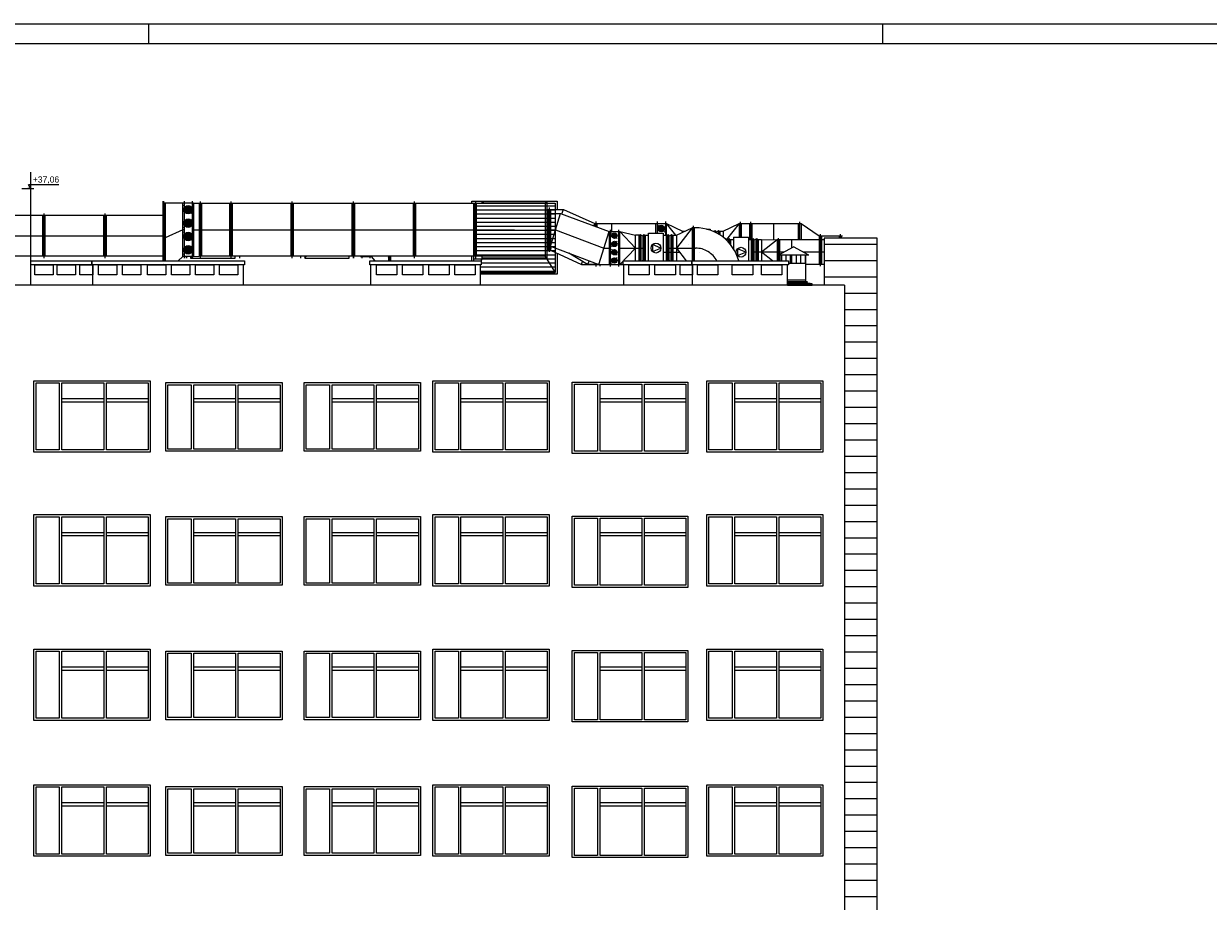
# Paper-space layout 'A-43 ELEWACJE' of a CAD drawing. Header units: millimetres. Extents: x -1100 to 1100, y 0 to 900.
# Tile 15 of 24: x 349 to 640, y 685 to 900. Entities that reach past the tile are written whole.
import ezdxf
from ezdxf.xclip import XClip

# ---------------------------------------------------------------- set-up
doc = ezdxf.new("R2010")
doc.units = ezdxf.units.MM
doc.header["$MEASUREMENT"] = 0
doc.header["$XCLIPFRAME"] = 0
doc.linetypes.add('DASHDOT', pattern=[254, 127, -63.5, 0, -63.5])
doc.linetypes.add('DASHED', pattern=[2000, 1000, -1000])
for name, color, linetype, lineweight in [('A_Arkusz_Nr_pióra__1', 7, 'Continuous', 20), ('A_ściany_Nr_pióra__1', 7, 'Continuous', 20), ('A_ściany_Nr_pióra__2', 8, 'Continuous', 13), ('A_ściany_Nr_pióra__3', 252, 'Continuous', 13)]:
    doc.layers.add(name, color=color, linetype=linetype, lineweight=lineweight)
for name, color, linetype, lineweight, true_color in [('A_Arkusz_Nr_pióra__237', 7, 'Continuous', 5, 0x343434), ('A_sanitarne_Nr_pióra__6', 7, 'Continuous', 13, 0xa9a9a9), ('A_wymiary_Nr_pióra__7', 7, 'Continuous', 18, 0x171717)]:
    doc.layers.add(name, color=color, linetype=linetype, lineweight=lineweight, true_color=true_color)
doc.layers.add('A_ściany', color=7, linetype='Continuous')
doc.styles.add('STYL_AUTOMATYCZNY_4', font='arial.ttf')

# ---------------------------------------------------------------- blocks, each defined once
blk = doc.blocks.new('Rysunek_3_3', base_point=(-1601.65, 1773.94))
at = {"layer": 'A_ściany', "linetype": 'Continuous', "lineweight": 13}
h = blk.add_hatch(dxfattribs=at)
h.set_pattern_fill('BONIE_0003', color=8, style=0, pattern_type=2)
h.set_pattern_definition([(0, (-1601.6475, 1773.9432), (0, 4), [])])
h.paths.add_polyline_path([(558.62, 847.36), (545.6, 847.36), (545.6, 835.84), (550.62, 835.84), (550.62, 540.36), (558.62, 540.36)])
at = {"layer": 'A_sanitarne_Nr_pióra__6', "color": 253, "linetype": 'Continuous', "lineweight": 13, "true_color": 0xa9a9a9}
for p, q in [((383.5, 841.84), (383.5, 856.46)), ((383.65, 841.84), (383.65, 856.46)), ((390.97, 856.01), (383.65, 856.01)), ((383.65, 855.26), (384.05, 855.81)), ((383.65, 854.26), (384.05, 854.81)), ((383.95, 841.84), (383.95, 856.01)), ((384.05, 841.84), (384.05, 856.01)), ((388.35, 842.91), (388.35, 856.01)), ((388.49, 855.53), (390.81, 853.22)), ((390.7, 854.38), (388.6, 854.38)), ((388.65, 856.46), (388.65, 842.46)), ((390.65, 854.05), (388.65, 854.7)), ((390.65, 854.7), (388.65, 854.05)), ((390.5, 853.76), (388.8, 854.99)), ((390.5, 854.99), (388.8, 853.76)), ((390.27, 853.53), (389.03, 855.22)), ((390.27, 855.22), (389.03, 853.53)), ((389.97, 853.38), (389.33, 855.37)), ((389.97, 855.37), (389.33, 853.38)), ((389.65, 853.33), (389.65, 855.42)), ((390.65, 856.46), (390.65, 842.46)), ((390.95, 856.01), (392.35, 855.96)), ((390.95, 856.01), (390.95, 842.91)), ((392.35, 855.96), (392.35, 842.96)), ((392.35, 855.96), (477.17, 855.96)), ((392.65, 842.51), (392.65, 856.41)), ((392.95, 842.96), (392.95, 855.96)), ((399.87, 842.96), (399.87, 855.96)), ((400.17, 842.51), (400.17, 856.41)), ((400.47, 842.96), (400.47, 855.96)), ((414.87, 842.96), (414.87, 855.96)), ((415.17, 842.51), (415.17, 856.41)), ((415.47, 842.96), (415.47, 855.96)), ((429.87, 842.96), (429.87, 855.96)), ((430.17, 842.51), (430.17, 856.41)), ((430.47, 842.96), (430.47, 855.96)), ((444.87, 842.96), (444.87, 855.96)), ((445.17, 842.51), (445.17, 856.41)), ((445.47, 842.96), (445.47, 855.96)), ((459.22, 855.96), (459.22, 856.46)), ((459.22, 856.46), (480.12, 856.46)), ((459.87, 842.96), (459.87, 855.96)), ((460.17, 842.51), (460.17, 856.41)), ((460.37, 842.96), (460.37, 855.96)), ((461.72, 856.46), (461.77, 856.41)), ((461.72, 855.96), (461.72, 856.46)), ((462.17, 855.96), (461.72, 856.41)), ((461.72, 856.41), (477.62, 856.41)), ((477.62, 856.41), (477.17, 855.96)), ((477.17, 855.96), (477.17, 842.96)), ((477.62, 856.46), (477.57, 856.41)), ((477.62, 856.46), (477.62, 842.46)), ((477.62, 854.46), (481.68, 854.46)), ((477.87, 854.46), (477.87, 844.46)), ((478.17, 854.91), (478.17, 844.01)), ((478.47, 854.46), (478.47, 844.46)), ((480.12, 856.46), (480.12, 854.46)), ((481.32, 853.33), (481.68, 854.46)), ((481.68, 854.46), (489.37, 851.01)), ((383.65, 852.96), (319.3, 852.96)), ((353.9, 852.96), (353.9, 842.96)), ((354.2, 853.41), (354.2, 842.51)), ((354.5, 852.96), (354.5, 842.96)), ((368.9, 852.96), (368.9, 842.96)), ((369.2, 853.41), (369.2, 842.51)), ((369.5, 852.96), (369.5, 842.96)), ((383.65, 853.26), (384.05, 853.81)), ((383.65, 852.26), (384.05, 852.81)), ((383.65, 851.26), (384.05, 851.81)), ((390.81, 852.26), (388.49, 849.94)), ((390.65, 850.78), (388.65, 851.42)), ((390.65, 851.42), (388.65, 850.78)), ((390.5, 850.48), (388.8, 851.72)), ((390.5, 851.72), (388.8, 850.48)), ((390.27, 850.25), (389.03, 851.95)), ((390.27, 851.95), (389.03, 850.25)), ((389.97, 850.1), (389.33, 852.1)), ((389.97, 852.1), (389.33, 850.1)), ((389.65, 850.05), (389.65, 852.15)), ((477.62, 853.46), (480.97, 853.46)), ((478.47, 845.46), (480.97, 853.46)), ((480.97, 853.46), (492.87, 849.01)), ((489.67, 850.21), (489.67, 851.46)), ((504.67, 851.46), (504.67, 848.61)), ((506.67, 851.46), (506.67, 848.11)), ((525.07, 847.61), (525.07, 851.41)), ((527.67, 847.11), (527.67, 851.41)), ((539.67, 846.96), (539.67, 851.41)), ((383.65, 850.26), (384.05, 850.81)), ((383.65, 849.26), (384.05, 849.81)), ((383.65, 848.26), (384.05, 848.81)), ((388.49, 848.98), (390.81, 846.67)), ((390.7, 851.1), (388.6, 851.1)), ((390.5, 847.21), (388.8, 848.44)), ((390.5, 848.44), (388.8, 847.21)), ((390.27, 846.98), (389.03, 848.67)), ((390.27, 848.67), (389.03, 846.98)), ((389.97, 846.83), (389.33, 848.82)), ((389.97, 848.82), (389.33, 846.83)), ((389.65, 846.78), (389.65, 848.87)), ((489.17, 850.4), (489.37, 851.01)), ((489.37, 851.01), (489.37, 850.32)), ((489.37, 851.01), (506.97, 851.01)), ((489.97, 850.1), (489.97, 851.01)), ((490.34, 840.91), (492.87, 849.01)), ((492.87, 849.01), (495.47, 849.01)), ((492.87, 849.01), (492.87, 840.91)), ((493.17, 849.46), (493.17, 840.46)), ((493.44, 851.01), (493.44, 849.01)), ((493.45, 848.72), (494.88, 847.28)), ((494.55, 847.48), (493.79, 848.52)), ((494.55, 848.52), (493.79, 847.48)), ((494.37, 847.38), (493.97, 848.62)), ((494.37, 848.62), (493.97, 847.38)), ((494.17, 847.35), (494.17, 848.65)), ((495.17, 849.46), (495.17, 840.46)), ((499.37, 844.96), (495.47, 849.01)), ((495.47, 849.01), (499.37, 848.11)), ((495.47, 840.91), (495.47, 849.01)), ((502.57, 841.84), (502.57, 848.61)), ((502.57, 848.61), (506.17, 848.61)), ((504.37, 848.61), (504.37, 851.01)), ((504.78, 850.64), (506.56, 848.86)), ((506.48, 849.75), (504.86, 849.75)), ((506.44, 849.5), (504.9, 850)), ((506.44, 850), (504.9, 849.5)), ((506.32, 849.28), (505.02, 850.22)), ((506.32, 850.22), (505.02, 849.28)), ((506.14, 849.1), (505.19, 850.4)), ((506.14, 850.4), (505.19, 849.1)), ((505.92, 848.98), (505.42, 850.52)), ((505.92, 850.52), (505.42, 848.98)), ((505.67, 848.94), (505.67, 850.56)), ((506.17, 848.61), (506.17, 841.84)), ((509.21, 848.11), (506.97, 851.01)), ((506.97, 851.01), (510.87, 849.11)), ((506.97, 841.84), (506.97, 851.01)), ((509.37, 848.11), (513.27, 849.96)), ((513.27, 849.96), (509.37, 844.96)), ((510.87, 848.82), (510.87, 849.11)), ((510.87, 849.11), (511.48, 849.11)), ((514.07, 849.96), (513.27, 849.96)), ((513.27, 849.96), (513.27, 841.84)), ((513.57, 841.84), (513.57, 850.41)), ((513.77, 849.96), (513.77, 841.84)), ((516.82, 849.61), (517.67, 849.61)), ((517.67, 849.61), (517.67, 849.36)), ((518.31, 849.11), (518.67, 849.11)), ((518.47, 849.04), (518.47, 849.11)), ((518.67, 849.11), (518.87, 849.31)), ((518.67, 849.11), (518.67, 848.95)), ((518.87, 849.31), (519.27, 848.91)), ((518.87, 849.31), (518.87, 848.86)), ((519.27, 848.91), (519.67, 849.31)), ((519.27, 848.91), (519.27, 848.66)), ((519.67, 849.31), (519.87, 849.11)), ((519.67, 849.31), (519.67, 848.43)), ((519.87, 849.11), (520.87, 849.11)), ((519.87, 849.11), (519.87, 848.31)), ((520.07, 849.11), (520.07, 848.18)), ((520.87, 849.11), (524.77, 850.96)), ((520.87, 849.11), (520.87, 847.61)), ((524.77, 850.96), (521.71, 847.04)), ((524.77, 850.96), (524.77, 847.61)), ((524.77, 850.96), (539.97, 850.96)), ((525.37, 847.61), (525.37, 850.96)), ((527.37, 847.11), (527.37, 850.96)), ((527.97, 847.11), (527.97, 850.96)), ((533.23, 850.96), (533.23, 847)), ((539.37, 846.96), (539.37, 850.96)), ((539.97, 850.96), (544.37, 847.96)), ((539.97, 850.96), (539.97, 846.96)), ((383.65, 847.26), (384.05, 847.81)), ((383.65, 846.26), (384.05, 846.81)), ((383.65, 845.26), (384.05, 845.81)), ((390.81, 845.71), (388.49, 843.39)), ((390.7, 847.83), (388.6, 847.83)), ((390.65, 847.5), (388.65, 848.15)), ((390.65, 848.15), (388.65, 847.5)), ((389.97, 843.55), (389.33, 845.55)), ((389.97, 845.55), (389.33, 843.55)), ((389.65, 843.5), (389.65, 845.6)), ((494.88, 846.69), (493.45, 845.26)), ((494.82, 848), (493.52, 848)), ((494.82, 845.98), (493.52, 845.98)), ((494.79, 847.8), (493.55, 848.2)), ((494.79, 848.2), (493.55, 847.8)), ((494.79, 845.77), (493.55, 846.18)), ((494.79, 846.18), (493.55, 845.77)), ((494.69, 847.62), (493.64, 848.38)), ((494.69, 848.38), (493.64, 847.62)), ((494.69, 845.59), (493.64, 846.36)), ((494.69, 846.36), (493.64, 845.59)), ((494.55, 845.45), (493.79, 846.5)), ((494.55, 846.5), (493.79, 845.45)), ((494.37, 845.36), (493.97, 846.59)), ((494.37, 846.59), (493.97, 845.36)), ((494.17, 845.33), (494.17, 846.62)), ((499.37, 841.84), (499.37, 848.11)), ((500.37, 848.11), (499.37, 848.11)), ((500.17, 848.11), (500.17, 841.84)), ((500.37, 848.11), (500.57, 848.31)), ((500.37, 841.84), (500.37, 848.11)), ((500.57, 848.31), (500.97, 847.91)), ((500.57, 841.84), (500.57, 848.31)), ((500.97, 847.91), (501.37, 848.31)), ((500.97, 842.01), (500.97, 847.91)), ((501.37, 848.31), (501.57, 848.11)), ((501.37, 841.84), (501.37, 848.31)), ((501.57, 848.11), (502.57, 848.11)), ((501.57, 841.84), (501.57, 848.11)), ((501.77, 841.84), (501.77, 848.11)), ((505.57, 844.96), (503.52, 845.81)), ((503.52, 845.81), (503.52, 844.11)), ((506.17, 848.11), (507.17, 848.11)), ((506.56, 848.12), (506.56, 848.11)), ((507.17, 848.11), (507.37, 848.31)), ((507.17, 848.11), (507.17, 841.84)), ((507.37, 848.31), (507.77, 847.91)), ((507.37, 848.31), (507.37, 841.84)), ((507.77, 847.91), (508.17, 848.31)), ((507.77, 847.91), (507.77, 842.01)), ((508.17, 848.31), (508.37, 848.11)), ((508.17, 848.31), (508.17, 841.84)), ((508.37, 848.11), (509.37, 848.11)), ((508.37, 848.11), (508.37, 841.84)), ((508.57, 841.84), (508.57, 848.11)), ((509.37, 848.11), (509.37, 841.84)), ((521.34, 847.22), (521.43, 847.31)), ((521.43, 847.14), (521.43, 847.31)), ((521.43, 847.31), (521.83, 846.91)), ((521.83, 846.91), (522.23, 847.31)), ((521.83, 846.76), (521.83, 846.91)), ((522.23, 846.34), (522.23, 847.31)), ((522.23, 847.31), (522.43, 847.11)), ((522.43, 847.11), (523.43, 847.11)), ((522.43, 846.11), (522.43, 847.11)), ((522.63, 847.11), (522.63, 845.87)), ((523.43, 847.61), (523.43, 844.74)), ((523.43, 847.61), (527.03, 847.61)), ((527.03, 847.61), (527.03, 841.84)), ((527.03, 847.11), (528.03, 847.11)), ((527.83, 841.84), (527.83, 847.11)), ((528.03, 847.11), (528.23, 847.31)), ((528.03, 847.11), (528.03, 841.84)), ((528.23, 847.31), (528.63, 846.91)), ((528.23, 847.31), (528.23, 841.84)), ((528.63, 846.91), (529.03, 847.31)), ((528.63, 846.91), (528.63, 841.84)), ((529.03, 847.31), (529.23, 847.11)), ((529.03, 847.31), (529.03, 841.84)), ((529.23, 847.11), (530.23, 847.11)), ((529.23, 847.11), (529.23, 841.84)), ((529.43, 847.11), (529.43, 841.84)), ((530.23, 847.11), (534.13, 846.96)), ((530.23, 847.11), (530.23, 841.84)), ((534.13, 846.96), (530.23, 843.96)), ((534.13, 846.96), (534.13, 841.84)), ((545.6, 846.96), (534.13, 846.96)), ((534.43, 843.25), (534.43, 847.41)), ((534.73, 843.41), (534.73, 846.96)), ((537.63, 846.96), (537.63, 845)), ((544.37, 847.96), (550.12, 847.96)), ((544.37, 847.96), (544.37, 840.96)), ((544.67, 848.41), (544.67, 840.51)), ((544.97, 847.96), (544.97, 840.96)), ((549.32, 847.96), (549.32, 847.36)), ((549.62, 847.36), (549.62, 848.41)), ((549.82, 847.96), (549.82, 847.36)), ((383.65, 842.96), (291.75, 842.96)), ((383.65, 844.26), (384.05, 844.81)), ((383.65, 843.26), (384.05, 843.81)), ((383.65, 842.26), (384.05, 842.81)), ((388.35, 842.91), (387.14, 841.84)), ((390.97, 842.91), (388.35, 842.91)), ((390.7, 844.55), (388.6, 844.55)), ((390.65, 844.23), (388.65, 844.87)), ((390.65, 844.87), (388.65, 844.23)), ((390.5, 843.93), (388.8, 845.17)), ((390.5, 845.17), (388.8, 843.93)), ((390.27, 843.7), (389.03, 845.4)), ((390.27, 845.4), (389.03, 843.7)), ((389.19, 842.51), (389.19, 842.91)), ((389.19, 842.91), (389.19, 842.51)), ((390.24, 842.51), (390.64, 842.91)), ((390.24, 842.91), (390.24, 842.51)), ((390.95, 842.91), (392.35, 842.96)), ((477.17, 842.96), (392.35, 842.96)), ((401.14, 842.51), (401.14, 842.96)), ((402.19, 842.96), (402.19, 842.51)), ((417.19, 842.96), (417.19, 842.51)), ((418.24, 842.96), (418.24, 842.51)), ((418.24, 842.51), (418.69, 842.96)), ((429.14, 842.51), (429.14, 842.96)), ((430.19, 842.96), (430.19, 842.51)), ((431.89, 842.96), (431.89, 842.91)), ((431.89, 842.91), (434.49, 842.91)), ((432.19, 842.96), (432.19, 842.46)), ((434.19, 842.96), (434.19, 842.46)), ((434.49, 842.96), (434.49, 842.91)), ((434.49, 842.91), (435.45, 841.84)), ((438.79, 842.96), (438.79, 841.84)), ((438.89, 841.84), (438.89, 842.96)), ((439.19, 841.84), (439.19, 842.96)), ((439.34, 841.84), (439.34, 842.96)), ((459.22, 841.84), (459.22, 842.96)), ((461.72, 842.46), (461.72, 842.96)), ((477.62, 842.51), (477.17, 842.96)), ((478.47, 845.46), (477.62, 845.46)), ((478.47, 844.46), (477.62, 844.46)), ((478.47, 845.46), (490.34, 840.91)), ((478.47, 844.46), (478.75, 845.35)), ((478.47, 844.46), (486.13, 840.91)), ((480.12, 843.7), (480.12, 838.56)), ((487.6, 840.96), (483.03, 843.71)), ((493.45, 844.67), (494.88, 843.23)), ((494.88, 842.64), (493.45, 841.21)), ((494.82, 843.95), (493.52, 843.95)), ((494.79, 843.75), (493.55, 844.15)), ((494.79, 844.15), (493.55, 843.75)), ((494.69, 843.57), (493.64, 844.33)), ((494.69, 844.33), (493.64, 843.57)), ((494.55, 843.43), (493.79, 844.47)), ((494.55, 844.47), (493.79, 843.43)), ((494.37, 843.33), (493.97, 844.57)), ((494.37, 844.57), (493.97, 843.33)), ((494.17, 843.3), (494.17, 844.6)), ((495.47, 840.91), (499.37, 844.96)), ((503.52, 844.11), (505.57, 844.96)), ((509.37, 844.96), (511.8, 841.84)), ((526.43, 843.96), (524.38, 844.81)), ((524.38, 844.81), (524.38, 843.11)), ((524.38, 843.11), (526.43, 843.96)), ((532.98, 841.84), (530.23, 843.96)), ((534.36, 843.21), (538.11, 845.26)), ((541.86, 843.21), (534.36, 843.21)), ((534.43, 841.84), (534.43, 843.21)), ((534.73, 841.84), (534.73, 843.21)), ((535.11, 843.21), (535.11, 841.84)), ((535.21, 841.84), (535.21, 843.21)), ((536.31, 841.84), (536.31, 843.21)), ((537.41, 841.16), (537.41, 843.21)), ((537.63, 843.21), (537.63, 841.16)), ((541.86, 843.21), (538.11, 845.26)), ((538.81, 841.16), (538.81, 843.21)), ((539.91, 841.16), (539.91, 843.21)), ((541.01, 841.16), (541.01, 843.21)), ((541.11, 836.46), (541.11, 843.21)), ((390.24, 842.51), (401.14, 842.51)), ((418.24, 842.51), (429.14, 842.51)), ((461.48, 841.84), (461.88, 842.46)), ((461.77, 842.51), (461.72, 842.46)), ((461.72, 842.51), (477.62, 842.51)), ((477.62, 842.46), (461.72, 842.46)), ((477.46, 842.46), (479.67, 839.01)), ((477.62, 842.46), (477.57, 842.51)), ((486.13, 840.91), (486.38, 841.7)), ((486.13, 840.91), (496.33, 840.91)), ((487.99, 841.81), (487.6, 840.96)), ((490.21, 840.96), (487.6, 840.96)), ((489.37, 840.96), (489.37, 840.91)), ((489.67, 840.46), (489.67, 840.96)), ((489.97, 840.91), (489.97, 840.96)), ((490.67, 840.51), (490.67, 840.91)), ((494.82, 841.93), (493.52, 841.93)), ((494.79, 841.72), (493.55, 842.13)), ((494.79, 842.13), (493.55, 841.72)), ((494.69, 841.54), (493.64, 842.31)), ((494.69, 842.31), (493.64, 841.54)), ((494.55, 841.4), (493.79, 842.45)), ((494.55, 842.45), (493.79, 841.4)), ((494.37, 841.31), (493.97, 842.54)), ((494.37, 842.54), (493.97, 841.31)), ((494.17, 841.28), (494.17, 842.57)), ((495.47, 840.91), (496.33, 841.11)), ((496.33, 840.96), (495.69, 840.96)), ((500.97, 842.01), (500.8, 841.84)), ((501.14, 841.84), (500.97, 842.01)), ((507.77, 842.01), (507.6, 841.84)), ((507.94, 841.84), (507.77, 842.01)), ((541.11, 841.16), (536.85, 841.16)), ((545.6, 840.96), (541.11, 840.96)), ((461.33, 839.01), (479.67, 839.01)), ((480.12, 838.56), (461.33, 838.56)), ((541.11, 837.06), (536.65, 837.06)), ((536.65, 836.76), (541.56, 836.76)), ((536.65, 836.46), (541.11, 836.46)), ((536.65, 836.16), (542.66, 836.16)), ((536.65, 835.86), (542.66, 835.86)), ((542.66, 836.16), (541.11, 836.46)), ((541.11, 835.84), (541.11, 835.86)), ((542.66, 835.86), (542.66, 836.16))]:
    blk.add_line(p, q, dxfattribs=at)
at = {"layer": 'A_sanitarne_Nr_pióra__6', "color": 253, "linetype": 'DASHED', "lineweight": 13, "true_color": 0xa9a9a9}
for p, q in [((459.67, 856.01), (479.67, 856.01)), ((459.67, 841.84), (459.67, 856.01)), ((479.67, 855.26), (459.67, 855.26)), ((479.67, 854.26), (459.67, 854.26)), ((479.67, 856.01), (479.67, 839.01)), ((479.67, 853.26), (459.67, 853.26)), ((479.67, 852.26), (459.67, 852.26)), ((479.67, 851.26), (459.67, 851.26)), ((479.67, 850.26), (459.67, 850.26)), ((479.67, 849.26), (459.67, 849.26)), ((479.67, 848.26), (459.67, 848.26)), ((479.67, 847.26), (459.67, 847.26)), ((479.67, 846.26), (459.67, 846.26)), ((439.19, 842.26), (438.79, 842.81)), ((479.67, 845.26), (459.67, 845.26)), ((479.67, 844.26), (459.67, 844.26)), ((479.67, 843.26), (459.67, 843.26)), ((383.65, 841.26), (383.65, 841.26)), ((479.67, 842.26), (459.67, 842.26)), ((479.67, 840.26), (461.33, 840.26)), ((479.67, 841.26), (461.53, 841.26)), ((479.67, 839.26), (461.33, 839.26))]:
    blk.add_line(p, q, dxfattribs=at)
at = {"layer": 'A_sanitarne_Nr_pióra__6', "color": 253, "linetype": 'DASHDOT', "lineweight": 13, "true_color": 0xa9a9a9}
for p, q in [((388.35, 849.46), (383.95, 847.51)), ((388.65, 849.46), (388.35, 849.46)), ((390.65, 849.46), (469.67, 849.46)), ((477.17, 849.46), (479.72, 849.46)), ((479.72, 849.46), (491.6, 844.96)), ((319.3, 847.96), (383.65, 847.96)), ((383.95, 847.51), (383.65, 847.51)), ((491.6, 844.96), (493.17, 844.96)), ((495.17, 844.96), (501.77, 844.96)), ((506.17, 843.96), (510.15, 843.96)), ((506.97, 844.96), (514.07, 844.96)), ((535.74, 843.96), (527.83, 843.96)), ((545.6, 843.96), (540.49, 843.96))]:
    blk.add_line(p, q, dxfattribs=at)
at = {"layer": 'A_sanitarne_Nr_pióra__6', "color": 253, "linetype": 'Continuous', "lineweight": 13, "true_color": 0xa9a9a9}
for centre, radius in [((389.65, 854.38), 1.05), ((389.65, 851.1), 1.05), ((389.65, 847.83), 1.05), ((494.17, 848), 0.648), ((505.67, 849.75), 0.808), ((389.65, 844.55), 1.05), ((494.17, 845.98), 0.648), ((504.37, 844.96), 1.2), ((512.47, 845.96), 0.0005), ((494.17, 843.95), 0.648), ((515.03, 843.96), 0.0005), ((518.53, 843.96), 0.0005), ((525.23, 843.96), 1.2), ((494.17, 841.93), 0.648)]:
    blk.add_circle(centre, radius, dxfattribs=at)
blk.add_arc((514.07, 838.96), 11, 15.1828, 90, dxfattribs=at)
at = {"layer": 'A_sanitarne_Nr_pióra__6', "color": 253, "linetype": 'DASHDOT', "lineweight": 13, "true_color": 0xa9a9a9}
blk.add_arc((514.07, 838.96), 6, 28.6951, 90, dxfattribs=at)
at = {"layer": 'A_wymiary_Nr_pióra__7', "color": 250, "linetype": 'Continuous', "lineweight": 18, "true_color": 0x171717}
for p, q in [((351.03, 859.56), (351.03, 863.56)), ((351.03, 859.56), (350.45, 860.56)), ((350.45, 860.56), (351.03, 860.56)), ((351.03, 860.56), (357.88, 860.56)), ((351.03, 859.56), (350.28, 859.56)), ((351.03, 859.56), (351.78, 859.56))]:
    blk.add_line(p, q, dxfattribs=at)
at = {"layer": 'A_ściany_Nr_pióra__1', "color": 7, "linetype": 'Continuous', "lineweight": 20}
for p, q in [((348.87, 859.56), (351.03, 859.56)), ((351.03, 835.84), (351.03, 859.56)), ((558.62, 847.36), (545.6, 847.36)), ((545.6, 847.36), (545.6, 835.84)), ((558.62, 540.36), (558.62, 847.36)), ((550.62, 835.84), (82.22, 835.84)), ((550.62, 835.84), (550.62, 499.01)), ((550.62, 783.09), (550.62, 753.09))]:
    blk.add_line(p, q, dxfattribs=at)
at = {"layer": 'A_ściany_Nr_pióra__2', "color": 8, "linetype": 'Continuous', "lineweight": 13}
for p, q in [((366.23, 835.84), (366.23, 840.84)), ((403.23, 835.84), (403.23, 840.84)), ((434.43, 835.84), (434.43, 840.84)), ((461.33, 835.84), (461.33, 840.84)), ((496.53, 835.84), (496.53, 840.84)), ((513.35, 835.84), (513.35, 840.84)), ((536.65, 835.84), (536.65, 840.84))]:
    blk.add_line(p, q, dxfattribs=at)
at = {"layer": 'A_ściany_Nr_pióra__2', "color": 8, "linetype": 'Continuous', "lineweight": 13, "flags": 128}
for points in [[(366.03, 840.84), (351.03, 840.84), (351.03, 841.84), (366.03, 841.84)], [(352.03, 840.84), (356.53, 840.84), (356.53, 838.44), (352.03, 838.44)], [(357.53, 840.84), (362.03, 840.84), (362.03, 838.44), (357.53, 838.44)], [(363.03, 840.84), (366.23, 840.84), (366.23, 838.44), (363.03, 838.44)], [(403.43, 840.84), (366.03, 840.84), (366.03, 841.84), (403.43, 841.84)], [(367.63, 840.84), (372.13, 840.84), (372.13, 838.44), (367.63, 838.44)], [(373.53, 840.84), (378.03, 840.84), (378.03, 838.44), (373.53, 838.44)], [(379.63, 840.84), (384.13, 840.84), (384.13, 838.44), (379.63, 838.44)], [(385.53, 840.84), (390.03, 840.84), (390.03, 838.44), (385.53, 838.44)], [(391.43, 840.84), (395.93, 840.84), (395.93, 838.44), (391.43, 838.44)], [(397.33, 840.84), (401.83, 840.84), (401.83, 838.44), (397.33, 838.44)], [(461.53, 840.84), (434.23, 840.84), (434.23, 841.84), (461.53, 841.84)], [(435.83, 840.84), (440.83, 840.84), (440.83, 838.44), (435.83, 838.44)], [(442.23, 840.84), (447.23, 840.84), (447.23, 838.44), (442.23, 838.44)], [(448.63, 840.84), (453.63, 840.84), (453.63, 838.44), (448.63, 838.44)], [(455.03, 840.84), (460.03, 840.84), (460.03, 838.44), (455.03, 838.44)], [(513.15, 840.84), (496.33, 840.84), (496.33, 841.84), (513.15, 841.84)], [(497.73, 840.84), (502.73, 840.84), (502.73, 838.44), (497.73, 838.44)], [(504.13, 840.84), (509.13, 840.84), (509.13, 838.44), (504.13, 838.44)], [(510.31, 840.84), (513.35, 840.84), (513.35, 838.44), (510.31, 838.44)], [(536.85, 840.84), (513.15, 840.84), (513.15, 841.84), (536.85, 841.84)], [(514.55, 840.84), (519.55, 840.84), (519.55, 838.44), (514.55, 838.44)], [(523.1, 840.84), (528.1, 840.84), (528.1, 838.44), (523.1, 838.44)], [(530.25, 840.84), (535.25, 840.84), (535.25, 838.44), (530.25, 838.44)]]:
    blk.add_lwpolyline(points, close=True, dxfattribs=at)
at = {"layer": 'A_ściany_Nr_pióra__3', "color": 252, "linetype": 'Continuous', "lineweight": 13}
for p, q in [((351.81, 812.44), (380.31, 812.44)), ((351.81, 794.94), (351.81, 812.44)), ((352.33, 795.46), (352.33, 811.91)), ((352.33, 811.91), (358.03, 811.91)), ((358.03, 811.91), (358.03, 795.46)), ((358.68, 795.46), (358.68, 811.91)), ((358.68, 811.91), (368.91, 811.91)), ((368.91, 811.91), (368.91, 795.46)), ((369.56, 795.46), (369.56, 811.91)), ((369.56, 811.91), (379.78, 811.91)), ((379.78, 811.91), (379.78, 795.46)), ((380.31, 812.44), (380.31, 794.94)), ((384.14, 811.98), (412.7, 811.98)), ((384.14, 795.12), (384.14, 811.98)), ((384.67, 795.64), (384.67, 811.45)), ((384.67, 811.45), (390.37, 811.45)), ((390.37, 811.45), (390.37, 795.64)), ((391.02, 795.64), (391.02, 811.45)), ((391.02, 811.45), (401.27, 811.45)), ((401.27, 811.45), (401.27, 795.64)), ((401.92, 795.64), (401.92, 811.45)), ((401.92, 811.45), (412.18, 811.45)), ((412.18, 811.45), (412.18, 795.64)), ((412.7, 811.98), (412.7, 795.12)), ((418.05, 795.12), (418.05, 811.98)), ((418.05, 811.98), (446.61, 811.98)), ((418.58, 795.64), (418.58, 811.45)), ((418.58, 811.45), (424.28, 811.45)), ((424.28, 811.45), (424.28, 795.64)), ((424.93, 795.64), (424.93, 811.45)), ((424.93, 811.45), (435.18, 811.45)), ((435.18, 811.45), (435.18, 795.64)), ((435.83, 795.64), (435.83, 811.45)), ((435.83, 811.45), (446.09, 811.45)), ((446.09, 811.45), (446.09, 795.64)), ((446.61, 811.98), (446.61, 795.12)), ((449.68, 812.44), (478.18, 812.44)), ((449.68, 794.94), (449.68, 812.44)), ((450.2, 795.46), (450.2, 811.91)), ((450.2, 811.91), (455.9, 811.91)), ((455.9, 811.91), (455.9, 795.46)), ((456.55, 795.46), (456.55, 811.91)), ((456.55, 811.91), (466.78, 811.91)), ((466.78, 811.91), (466.78, 795.46)), ((467.43, 795.46), (467.43, 811.91)), ((467.43, 811.91), (477.65, 811.91)), ((477.65, 811.91), (477.65, 795.46)), ((478.18, 812.44), (478.18, 794.94)), ((483.83, 794.61), (483.83, 812.11)), ((483.83, 812.11), (512.2, 812.11)), ((484.36, 795.13), (484.36, 811.58)), ((484.36, 811.58), (490.06, 811.58)), ((490.06, 811.58), (490.06, 795.13)), ((490.71, 795.13), (490.71, 811.58)), ((490.71, 811.58), (500.87, 811.58)), ((500.87, 811.58), (500.87, 795.13)), ((501.52, 795.13), (501.52, 811.58)), ((501.52, 811.58), (511.68, 811.58)), ((511.68, 811.58), (511.68, 795.13)), ((512.2, 812.11), (512.2, 794.61)), ((516.84, 812.44), (545.34, 812.44)), ((516.84, 794.94), (516.84, 812.44)), ((517.36, 795.46), (517.36, 811.91)), ((517.36, 811.91), (523.06, 811.91)), ((523.06, 811.91), (523.06, 795.46)), ((523.71, 795.46), (523.71, 811.91)), ((523.71, 811.91), (533.94, 811.91)), ((533.94, 811.91), (533.94, 795.46)), ((534.59, 795.46), (534.59, 811.91)), ((534.59, 811.91), (544.81, 811.91)), ((544.81, 811.91), (544.81, 795.46)), ((545.34, 812.44), (545.34, 794.94)), ((368.91, 808.01), (358.68, 808.01)), ((379.78, 808.01), (369.56, 808.01)), ((401.27, 808.01), (391.02, 808.01)), ((412.18, 808.01), (401.92, 808.01)), ((435.18, 808.01), (424.93, 808.01)), ((446.09, 808.01), (435.83, 808.01)), ((466.78, 808.01), (456.55, 808.01)), ((477.65, 808.01), (467.43, 808.01)), ((500.87, 808.01), (490.71, 808.01)), ((511.68, 808.01), (501.52, 808.01)), ((533.94, 808.01), (523.71, 808.01)), ((544.81, 808.01), (534.59, 808.01)), ((368.91, 807.21), (358.68, 807.21)), ((379.78, 807.21), (369.56, 807.21)), ((401.27, 807.21), (391.02, 807.21)), ((412.18, 807.21), (401.92, 807.21)), ((435.18, 807.21), (424.93, 807.21)), ((446.09, 807.21), (435.83, 807.21)), ((466.78, 807.21), (456.55, 807.21)), ((477.65, 807.21), (467.43, 807.21)), ((500.87, 807.21), (490.71, 807.21)), ((511.68, 807.21), (501.52, 807.21)), ((533.94, 807.21), (523.71, 807.21)), ((544.81, 807.21), (534.59, 807.21)), ((380.31, 794.94), (351.81, 794.94)), ((358.03, 795.46), (352.33, 795.46)), ((368.91, 795.46), (358.68, 795.46)), ((379.78, 795.46), (369.56, 795.46)), ((412.7, 795.12), (384.14, 795.12)), ((390.37, 795.64), (384.67, 795.64)), ((401.27, 795.64), (391.02, 795.64)), ((412.18, 795.64), (401.92, 795.64)), ((446.61, 795.12), (418.05, 795.12)), ((424.28, 795.64), (418.58, 795.64)), ((435.18, 795.64), (424.93, 795.64)), ((446.09, 795.64), (435.83, 795.64)), ((478.18, 794.94), (449.68, 794.94)), ((455.9, 795.46), (450.2, 795.46)), ((466.78, 795.46), (456.55, 795.46)), ((477.65, 795.46), (467.43, 795.46)), ((512.2, 794.61), (483.83, 794.61)), ((490.06, 795.13), (484.36, 795.13)), ((500.87, 795.13), (490.71, 795.13)), ((511.68, 795.13), (501.52, 795.13)), ((545.34, 794.94), (516.84, 794.94)), ((523.06, 795.46), (517.36, 795.46)), ((533.94, 795.46), (523.71, 795.46)), ((544.81, 795.46), (534.59, 795.46)), ((351.81, 779.59), (380.31, 779.59)), ((351.81, 762.09), (351.81, 779.59)), ((352.33, 762.61), (352.33, 779.06)), ((352.33, 779.06), (358.03, 779.06)), ((358.03, 779.06), (358.03, 762.61)), ((358.68, 762.61), (358.68, 779.06)), ((358.68, 779.06), (368.91, 779.06)), ((368.91, 779.06), (368.91, 762.61)), ((369.56, 762.61), (369.56, 779.06)), ((369.56, 779.06), (379.78, 779.06)), ((379.78, 779.06), (379.78, 762.61)), ((380.31, 779.59), (380.31, 762.09)), ((384.14, 779.13), (412.7, 779.13)), ((384.14, 762.27), (384.14, 779.13)), ((412.7, 779.13), (412.7, 762.27)), ((418.05, 762.27), (418.05, 779.13)), ((418.05, 779.13), (446.61, 779.13)), ((446.61, 779.13), (446.61, 762.27)), ((449.68, 779.59), (478.18, 779.59)), ((449.68, 762.09), (449.68, 779.59)), ((450.2, 762.61), (450.2, 779.06)), ((450.2, 779.06), (455.9, 779.06)), ((455.9, 779.06), (455.9, 762.61)), ((456.55, 762.61), (456.55, 779.06)), ((456.55, 779.06), (466.78, 779.06)), ((466.78, 779.06), (466.78, 762.61)), ((467.43, 762.61), (467.43, 779.06)), ((467.43, 779.06), (477.65, 779.06)), ((477.65, 779.06), (477.65, 762.61)), ((478.18, 779.59), (478.18, 762.09)), ((483.83, 761.76), (483.83, 779.26)), ((483.83, 779.26), (512.2, 779.26)), ((484.36, 762.28), (484.36, 778.73)), ((484.36, 778.73), (490.06, 778.73)), ((490.06, 778.73), (490.06, 762.28)), ((490.71, 762.28), (490.71, 778.73)), ((490.71, 778.73), (500.87, 778.73)), ((500.87, 778.73), (500.87, 762.28)), ((501.52, 762.28), (501.52, 778.73)), ((501.52, 778.73), (511.68, 778.73)), ((511.68, 778.73), (511.68, 762.28)), ((512.2, 779.26), (512.2, 761.76)), ((516.84, 779.59), (545.34, 779.59)), ((516.84, 762.09), (516.84, 779.59)), ((517.36, 762.61), (517.36, 779.06)), ((517.36, 779.06), (523.06, 779.06)), ((523.06, 779.06), (523.06, 762.61)), ((523.71, 762.61), (523.71, 779.06)), ((523.71, 779.06), (533.94, 779.06)), ((533.94, 779.06), (533.94, 762.61)), ((534.59, 762.61), (534.59, 779.06)), ((534.59, 779.06), (544.81, 779.06)), ((544.81, 779.06), (544.81, 762.61)), ((545.34, 779.59), (545.34, 762.09)), ((384.67, 762.79), (384.67, 778.6)), ((384.67, 778.6), (390.37, 778.6)), ((390.37, 778.6), (390.37, 762.79)), ((391.02, 762.79), (391.02, 778.6)), ((391.02, 778.6), (401.27, 778.6)), ((401.27, 778.6), (401.27, 762.79)), ((401.92, 762.79), (401.92, 778.6)), ((401.92, 778.6), (412.18, 778.6)), ((412.18, 778.6), (412.18, 762.79)), ((418.58, 762.79), (418.58, 778.6)), ((418.58, 778.6), (424.28, 778.6)), ((424.28, 778.6), (424.28, 762.79)), ((424.93, 762.79), (424.93, 778.6)), ((424.93, 778.6), (435.18, 778.6)), ((435.18, 778.6), (435.18, 762.79)), ((435.83, 762.79), (435.83, 778.6)), ((435.83, 778.6), (446.09, 778.6)), ((446.09, 778.6), (446.09, 762.79)), ((368.91, 775.16), (358.68, 775.16)), ((368.91, 774.36), (358.68, 774.36)), ((379.78, 775.16), (369.56, 775.16)), ((379.78, 774.36), (369.56, 774.36)), ((401.27, 775.16), (391.02, 775.16)), ((401.27, 774.36), (391.02, 774.36)), ((412.18, 775.16), (401.92, 775.16)), ((412.18, 774.36), (401.92, 774.36)), ((435.18, 775.16), (424.93, 775.16)), ((435.18, 774.36), (424.93, 774.36)), ((446.09, 775.16), (435.83, 775.16)), ((446.09, 774.36), (435.83, 774.36)), ((466.78, 775.16), (456.55, 775.16)), ((466.78, 774.36), (456.55, 774.36)), ((477.65, 775.16), (467.43, 775.16)), ((477.65, 774.36), (467.43, 774.36)), ((500.87, 775.16), (490.71, 775.16)), ((500.87, 774.36), (490.71, 774.36)), ((511.68, 775.16), (501.52, 775.16)), ((511.68, 774.36), (501.52, 774.36)), ((533.94, 775.16), (523.71, 775.16)), ((533.94, 774.36), (523.71, 774.36)), ((544.81, 775.16), (534.59, 775.16)), ((544.81, 774.36), (534.59, 774.36)), ((380.31, 762.09), (351.81, 762.09)), ((358.03, 762.61), (352.33, 762.61)), ((368.91, 762.61), (358.68, 762.61)), ((379.78, 762.61), (369.56, 762.61)), ((412.7, 762.27), (384.14, 762.27)), ((390.37, 762.79), (384.67, 762.79)), ((401.27, 762.79), (391.02, 762.79)), ((412.18, 762.79), (401.92, 762.79)), ((446.61, 762.27), (418.05, 762.27)), ((424.28, 762.79), (418.58, 762.79)), ((435.18, 762.79), (424.93, 762.79)), ((446.09, 762.79), (435.83, 762.79)), ((478.18, 762.09), (449.68, 762.09)), ((455.9, 762.61), (450.2, 762.61)), ((466.78, 762.61), (456.55, 762.61)), ((477.65, 762.61), (467.43, 762.61)), ((512.2, 761.76), (483.83, 761.76)), ((490.06, 762.28), (484.36, 762.28)), ((500.87, 762.28), (490.71, 762.28)), ((511.68, 762.28), (501.52, 762.28)), ((545.34, 762.09), (516.84, 762.09)), ((523.06, 762.61), (517.36, 762.61)), ((533.94, 762.61), (523.71, 762.61)), ((544.81, 762.61), (534.59, 762.61)), ((351.81, 746.61), (380.31, 746.61)), ((351.81, 729.11), (351.81, 746.61)), ((352.33, 729.64), (352.33, 746.09)), ((352.33, 746.09), (358.03, 746.09)), ((358.03, 746.09), (358.03, 729.64)), ((358.68, 729.64), (358.68, 746.09)), ((358.68, 746.09), (368.91, 746.09)), ((368.91, 746.09), (368.91, 729.64)), ((369.56, 729.64), (369.56, 746.09)), ((369.56, 746.09), (379.78, 746.09)), ((379.78, 746.09), (379.78, 729.64)), ((380.31, 746.61), (380.31, 729.11)), ((384.14, 746.15), (412.7, 746.15)), ((384.14, 729.29), (384.14, 746.15)), ((384.67, 729.82), (384.67, 745.63)), ((384.67, 745.63), (390.37, 745.63)), ((390.37, 745.63), (390.37, 729.82)), ((391.02, 729.82), (391.02, 745.63)), ((391.02, 745.63), (401.27, 745.63)), ((401.27, 745.63), (401.27, 729.82)), ((401.92, 729.82), (401.92, 745.63)), ((401.92, 745.63), (412.18, 745.63)), ((412.18, 745.63), (412.18, 729.82)), ((412.7, 746.15), (412.7, 729.29)), ((418.05, 729.29), (418.05, 746.15)), ((418.05, 746.15), (446.61, 746.15)), ((418.58, 729.82), (418.58, 745.63)), ((418.58, 745.63), (424.28, 745.63)), ((424.28, 745.63), (424.28, 729.82)), ((424.93, 729.82), (424.93, 745.63)), ((424.93, 745.63), (435.18, 745.63)), ((435.18, 745.63), (435.18, 729.82)), ((435.83, 729.82), (435.83, 745.63)), ((435.83, 745.63), (446.09, 745.63)), ((446.09, 745.63), (446.09, 729.82)), ((446.61, 746.15), (446.61, 729.29)), ((449.68, 746.61), (478.18, 746.61)), ((449.68, 729.11), (449.68, 746.61)), ((450.2, 729.64), (450.2, 746.09)), ((450.2, 746.09), (455.9, 746.09)), ((455.9, 746.09), (455.9, 729.64)), ((456.55, 729.64), (456.55, 746.09)), ((456.55, 746.09), (466.78, 746.09)), ((466.78, 746.09), (466.78, 729.64)), ((467.43, 729.64), (467.43, 746.09)), ((467.43, 746.09), (477.65, 746.09)), ((477.65, 746.09), (477.65, 729.64)), ((478.18, 746.61), (478.18, 729.11)), ((483.83, 728.78), (483.83, 746.28)), ((483.83, 746.28), (512.2, 746.28)), ((484.36, 729.31), (484.36, 745.76)), ((484.36, 745.76), (490.06, 745.76)), ((490.06, 745.76), (490.06, 729.31)), ((490.71, 729.31), (490.71, 745.76)), ((490.71, 745.76), (500.87, 745.76)), ((500.87, 745.76), (500.87, 729.31)), ((501.52, 729.31), (501.52, 745.76)), ((501.52, 745.76), (511.68, 745.76)), ((511.68, 745.76), (511.68, 729.31)), ((512.2, 746.28), (512.2, 728.78)), ((516.84, 746.61), (545.34, 746.61)), ((516.84, 729.11), (516.84, 746.61)), ((517.36, 729.64), (517.36, 746.09)), ((517.36, 746.09), (523.06, 746.09)), ((523.06, 746.09), (523.06, 729.64)), ((523.71, 729.64), (523.71, 746.09)), ((523.71, 746.09), (533.94, 746.09)), ((533.94, 746.09), (533.94, 729.64)), ((534.59, 729.64), (534.59, 746.09)), ((534.59, 746.09), (544.81, 746.09)), ((544.81, 746.09), (544.81, 729.64)), ((545.34, 746.61), (545.34, 729.11)), ((368.91, 742.19), (358.68, 742.19)), ((368.91, 741.39), (358.68, 741.39)), ((379.78, 742.19), (369.56, 742.19)), ((379.78, 741.39), (369.56, 741.39)), ((401.27, 742.19), (391.02, 742.19)), ((401.27, 741.39), (391.02, 741.39)), ((412.18, 742.19), (401.92, 742.19)), ((412.18, 741.39), (401.92, 741.39)), ((435.18, 742.19), (424.93, 742.19)), ((435.18, 741.39), (424.93, 741.39)), ((446.09, 742.19), (435.83, 742.19)), ((446.09, 741.39), (435.83, 741.39)), ((466.78, 742.19), (456.55, 742.19)), ((466.78, 741.39), (456.55, 741.39)), ((477.65, 742.19), (467.43, 742.19)), ((477.65, 741.39), (467.43, 741.39)), ((500.87, 742.19), (490.71, 742.19)), ((500.87, 741.39), (490.71, 741.39)), ((511.68, 742.19), (501.52, 742.19)), ((511.68, 741.39), (501.52, 741.39)), ((533.94, 742.19), (523.71, 742.19)), ((533.94, 741.39), (523.71, 741.39)), ((544.81, 742.19), (534.59, 742.19)), ((544.81, 741.39), (534.59, 741.39)), ((358.03, 729.64), (352.33, 729.64)), ((368.91, 729.64), (358.68, 729.64)), ((379.78, 729.64), (369.56, 729.64)), ((390.37, 729.82), (384.67, 729.82)), ((401.27, 729.82), (391.02, 729.82)), ((412.18, 729.82), (401.92, 729.82)), ((424.28, 729.82), (418.58, 729.82)), ((435.18, 729.82), (424.93, 729.82)), ((446.09, 729.82), (435.83, 729.82)), ((455.9, 729.64), (450.2, 729.64)), ((466.78, 729.64), (456.55, 729.64)), ((477.65, 729.64), (467.43, 729.64)), ((523.06, 729.64), (517.36, 729.64)), ((533.94, 729.64), (523.71, 729.64)), ((544.81, 729.64), (534.59, 729.64)), ((380.31, 729.11), (351.81, 729.11)), ((412.7, 729.29), (384.14, 729.29)), ((446.61, 729.29), (418.05, 729.29)), ((478.18, 729.11), (449.68, 729.11)), ((512.2, 728.78), (483.83, 728.78)), ((490.06, 729.31), (484.36, 729.31)), ((500.87, 729.31), (490.71, 729.31)), ((511.68, 729.31), (501.52, 729.31)), ((545.34, 729.11), (516.84, 729.11)), ((351.81, 713.34), (380.31, 713.34)), ((351.81, 695.84), (351.81, 713.34)), ((352.33, 696.36), (352.33, 712.81)), ((352.33, 712.81), (358.03, 712.81)), ((358.03, 712.81), (358.03, 696.36)), ((358.68, 696.36), (358.68, 712.81)), ((358.68, 712.81), (368.91, 712.81)), ((368.91, 712.81), (368.91, 696.36)), ((369.56, 696.36), (369.56, 712.81)), ((369.56, 712.81), (379.78, 712.81)), ((379.78, 712.81), (379.78, 696.36)), ((380.31, 713.34), (380.31, 695.84)), ((384.14, 712.88), (412.7, 712.88)), ((384.14, 696.02), (384.14, 712.88)), ((384.67, 696.54), (384.67, 712.35)), ((384.67, 712.35), (390.37, 712.35)), ((390.37, 712.35), (390.37, 696.54)), ((391.02, 696.54), (391.02, 712.35)), ((391.02, 712.35), (401.27, 712.35)), ((401.27, 712.35), (401.27, 696.54)), ((401.92, 696.54), (401.92, 712.35)), ((401.92, 712.35), (412.18, 712.35)), ((412.18, 712.35), (412.18, 696.54)), ((412.7, 712.88), (412.7, 696.02)), ((418.05, 696.02), (418.05, 712.88)), ((418.05, 712.88), (446.61, 712.88)), ((418.58, 696.54), (418.58, 712.35)), ((418.58, 712.35), (424.28, 712.35)), ((424.28, 712.35), (424.28, 696.54)), ((424.93, 696.54), (424.93, 712.35)), ((424.93, 712.35), (435.18, 712.35)), ((435.18, 712.35), (435.18, 696.54)), ((435.83, 696.54), (435.83, 712.35)), ((435.83, 712.35), (446.09, 712.35)), ((446.09, 712.35), (446.09, 696.54)), ((446.61, 712.88), (446.61, 696.02)), ((449.68, 713.34), (478.18, 713.34)), ((449.68, 695.84), (449.68, 713.34)), ((450.2, 696.36), (450.2, 712.81)), ((450.2, 712.81), (455.9, 712.81)), ((455.9, 712.81), (455.9, 696.36)), ((456.55, 696.36), (456.55, 712.81)), ((456.55, 712.81), (466.78, 712.81)), ((466.78, 712.81), (466.78, 696.36)), ((467.43, 696.36), (467.43, 712.81)), ((467.43, 712.81), (477.65, 712.81)), ((477.65, 712.81), (477.65, 696.36)), ((478.18, 713.34), (478.18, 695.84)), ((483.83, 695.51), (483.83, 713.01)), ((483.83, 713.01), (512.2, 713.01)), ((484.36, 696.03), (484.36, 712.48)), ((484.36, 712.48), (490.06, 712.48)), ((490.06, 712.48), (490.06, 696.03)), ((490.71, 696.03), (490.71, 712.48)), ((490.71, 712.48), (500.87, 712.48)), ((500.87, 712.48), (500.87, 696.03)), ((501.52, 696.03), (501.52, 712.48)), ((501.52, 712.48), (511.68, 712.48)), ((511.68, 712.48), (511.68, 696.03)), ((512.2, 713.01), (512.2, 695.51)), ((516.84, 713.34), (545.34, 713.34)), ((516.84, 695.84), (516.84, 713.34)), ((517.36, 696.36), (517.36, 712.81)), ((517.36, 712.81), (523.06, 712.81)), ((523.06, 712.81), (523.06, 696.36)), ((523.71, 696.36), (523.71, 712.81)), ((523.71, 712.81), (533.94, 712.81)), ((533.94, 712.81), (533.94, 696.36)), ((534.59, 696.36), (534.59, 712.81)), ((534.59, 712.81), (544.81, 712.81)), ((544.81, 712.81), (544.81, 696.36)), ((545.34, 713.34), (545.34, 695.84)), ((368.91, 708.91), (358.68, 708.91)), ((368.91, 708.11), (358.68, 708.11)), ((379.78, 708.91), (369.56, 708.91)), ((379.78, 708.11), (369.56, 708.11)), ((401.27, 708.91), (391.02, 708.91)), ((401.27, 708.11), (391.02, 708.11)), ((412.18, 708.91), (401.92, 708.91)), ((412.18, 708.11), (401.92, 708.11)), ((435.18, 708.91), (424.93, 708.91)), ((435.18, 708.11), (424.93, 708.11)), ((446.09, 708.91), (435.83, 708.91)), ((446.09, 708.11), (435.83, 708.11)), ((466.78, 708.91), (456.55, 708.91)), ((466.78, 708.11), (456.55, 708.11)), ((477.65, 708.91), (467.43, 708.91)), ((477.65, 708.11), (467.43, 708.11)), ((500.87, 708.91), (490.71, 708.91)), ((500.87, 708.11), (490.71, 708.11)), ((511.68, 708.91), (501.52, 708.91)), ((511.68, 708.11), (501.52, 708.11)), ((533.94, 708.91), (523.71, 708.91)), ((533.94, 708.11), (523.71, 708.11)), ((544.81, 708.91), (534.59, 708.91)), ((544.81, 708.11), (534.59, 708.11)), ((380.31, 695.84), (351.81, 695.84)), ((358.03, 696.36), (352.33, 696.36)), ((368.91, 696.36), (358.68, 696.36)), ((379.78, 696.36), (369.56, 696.36)), ((412.7, 696.02), (384.14, 696.02)), ((390.37, 696.54), (384.67, 696.54)), ((401.27, 696.54), (391.02, 696.54)), ((412.18, 696.54), (401.92, 696.54)), ((446.61, 696.02), (418.05, 696.02)), ((424.28, 696.54), (418.58, 696.54)), ((435.18, 696.54), (424.93, 696.54)), ((446.09, 696.54), (435.83, 696.54)), ((478.18, 695.84), (449.68, 695.84)), ((455.9, 696.36), (450.2, 696.36)), ((466.78, 696.36), (456.55, 696.36)), ((477.65, 696.36), (467.43, 696.36)), ((512.2, 695.51), (483.83, 695.51)), ((490.06, 696.03), (484.36, 696.03)), ((500.87, 696.03), (490.71, 696.03)), ((511.68, 696.03), (501.52, 696.03)), ((545.34, 695.84), (516.84, 695.84)), ((523.06, 696.36), (517.36, 696.36)), ((533.94, 696.36), (523.71, 696.36)), ((544.81, 696.36), (534.59, 696.36))]:
    blk.add_line(p, q, dxfattribs=at)
at = {"layer": 'A_wymiary_Nr_pióra__7', "color": 250, "linetype": 'Continuous', "lineweight": 18, "true_color": 0x171717, "insert": (351.53, 860.76), "char_height": 1.5, "width": 6.3492, "attachment_point": 7, "style": 'STYL_AUTOMATYCZNY_4'}
blk.add_mtext('\\A1;{\\pql;\\fArial|b0|i0|c238|p0;\\W1.000000;+37,06}', dxfattribs=at)

psp = doc.layouts.new('A-43 ELEWACJE')

# ---------------------------------------------------------------- linework, layer by layer
at = {"layer": 'A_Arkusz_Nr_pióra__1', "color": 7, "linetype": 'Continuous', "lineweight": 20}
psp.add_line((1095.1, 895.1), (29.9, 895.1), dxfattribs=at)
at = {"layer": 'A_Arkusz_Nr_pióra__1', "color": 7, "linetype": 'Continuous', "lineweight": 20, "flags": 128}
psp.add_lwpolyline([(0, 900), (1100, 900), (1100, 0), (0, 0)], close=True, dxfattribs=at)
at = {"layer": 'A_Arkusz_Nr_pióra__237', "color": 250, "linetype": 'Continuous', "lineweight": 5, "true_color": 0x343434}
for p, q in [((380, 895.1), (380, 900)), ((560, 895.1), (560, 900))]:
    psp.add_line(p, q, dxfattribs=at)

# ---------------------------------------------------------------- block references
at = {"color": 37, "linetype": 'Continuous', "lineweight": 5, "true_color": 0x656532}
ref = psp.add_blockref('Rysunek_3_3', (-1601.65, 1773.94), dxfattribs=at)
XClip(ref).set_block_clipping_path([(29.90003743, 461.5010082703), (682.6679508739, 894.3024396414)])

doc.saveas('drawing.dxf')
